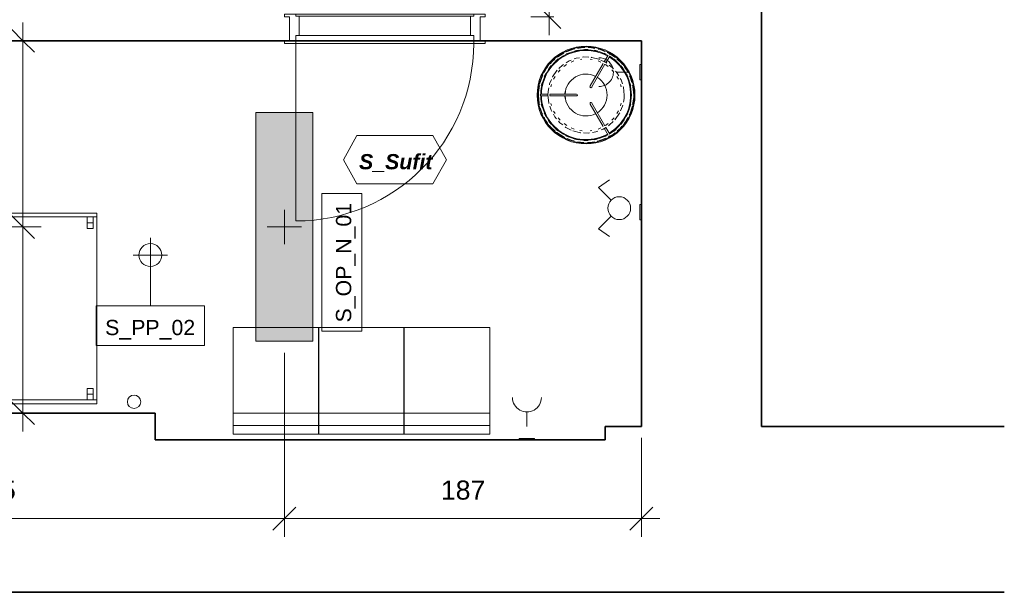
# Model space of a CAD drawing. Header units: centimetres. Extents: x -923 to 131, y 2044 to 2827.
# Tile 13 of 14: x -385 to 131, y 2044 to 2345. Entities that reach past the tile are written whole.
import ezdxf

# ---------------------------------------------------------------- set-up
doc = ezdxf.new("R2010")
doc.units = ezdxf.units.CM
doc.linetypes.add('Kreska', pattern=[0.635, 0.3175, -0.3175])
for name, color, linetype, lineweight in [('_Przerywana-1', 10, 'Kreska', 18), ('Drzwi-1', 253, 'Continuous', 18), ('Meble-1', 253, 'Continuous', 18), ('Oprawy oświetleniowe', 7, 'Continuous', 18), ('Oprawy oświetleniowe-1', 253, 'Continuous', 18), ('Osprzęt elektryczny-1', 253, 'Continuous', 18), ('Oznaczenia wielu kategorii', 50, 'Continuous', 9), ('Oznaczenia wielu kategorii-1', 7, 'Continuous', 9), ('Symbol gniazda-1', 253, 'Continuous', 18), ('Wymiary', 50, 'Continuous', 9), ('Wymiary-40', 50, 'Continuous', 9), ('Zabudowa-1', 253, 'Continuous', 18), ('Ściany-2', 250, 'Continuous', 35)]:
    doc.layers.add(name, color=color, linetype=linetype, lineweight=lineweight)
doc.styles.add('Arial', font='arial.ttf', dxfattribs={"height": 8})
doc.styles.add('Arial_1', font='arial.ttf', dxfattribs={"height": 10})
doc.styles.add('Arial_B_I', font='arialbi.ttf', dxfattribs={"height": 8})
doc.dimstyles.new('Przekątna_-_2_5_mm_Arial', dxfattribs={"dimscale": 30.48, "dimtxt": 10.202594, "dimasz": 0.393701, "dimexe": 0.314961, "dimexo": 0.19685, "dimgap": 0.229659, "dimtad": 1, "dimdec": 0, "dimzin": 0, "dimdsep": 46, "dimtxsty": 'Arial_1', "dimblk1": 'OBLIQUE', "dimblk2": 'OBLIQUE', "dimsah": 1, "dimcen": 0.09, "dimdle": 0.314961, "dimazin": 0, "dimtfac": 1, "dimtdec": 4, "dimtix": 1, "dimtmove": 0, "dimatfit": 3, "dimfxl": 1, "dimtvp": 1, "dimtfill": 1, "dimtolj": 1, "dimtzin": 0, "dimarcsym": 2})

# ---------------------------------------------------------------- blocks, each defined once
blk = doc.blocks.new('_TD_drzwi - _TD_drzwi-919487-Rzut_sufitu projektowany')
at = {"layer": '_Przerywana-1'}
for p, q in [((-46.6, 7.65), (46.6, 7.65)), ((46.6, -7.65), (-46.6, -7.65))]:
    blk.add_line(p, q, dxfattribs=at)
at = {"layer": 'Drzwi-1'}
for p, q in [((-52.6, 7.65), (-52.6, 6.25)), ((-46.6, 7.65), (-52.6, 7.65)), ((-52.6, 6.25), (-50, 6.25)), ((-50, -6.25), (-50, 6.25)), ((46.6, 7.65), (-46.6, 7.65)), ((-46.6, 7.65), (-46.6, 6.65)), ((-45, 6.65), (-46.6, 6.65)), ((45, 6.65), (-45, 6.65)), ((-45, 6.65), (-45, -3.45)), ((45, -3.45), (45, 6.65)), ((45, 6.65), (46.6, 6.65)), ((46.6, 6.65), (46.6, 7.65)), ((46.6, 7.65), (52.6, 7.65)), ((52.6, 6.25), (50, 6.25)), ((50, 6.25), (50, -6.25)), ((52.6, 7.65), (52.6, 6.25)), ((-46.6, -3.45), (-45, -3.45)), ((-46.6, -3.45), (-46.6, -7.65)), ((-45, -3.45), (45, -3.45)), ((46.6, -3.45), (45, -3.45)), ((46.6, -7.65), (46.6, -3.45)), ((-52.6, -7.65), (-52.6, -6.25)), ((-50, -6.25), (-52.6, -6.25)), ((-52.6, -7.65), (-46.6, -7.65)), ((-46.6, -7.65), (46.6, -7.65)), ((-46.6, -7.65), (-46.6, -100.85)), ((52.6, -7.65), (46.6, -7.65)), ((50, -6.25), (52.6, -6.25)), ((52.6, -6.25), (52.6, -7.65))]:
    blk.add_line(p, q, dxfattribs=at)
blk.add_arc((-46.6, -7.65), 93.2, 270, 360, dxfattribs=at)
blk = doc.blocks.new('Bimroom_Collection_Dining_Chair_2022 - Dining Chair-486973-Rzut_sufitu projektowany')
at = {"layer": 'Meble-1'}
for p, q in [((22.5, 28), (-22.5, 28)), ((-22.5, 28), (-22.5, -28)), ((22.5, -28), (22.5, 28)), ((-22.5, 23.5), (22.5, 23.5)), ((-22.5, 17), (22.5, 17)), ((-22.5, -28), (22.5, -28))]:
    blk.add_line(p, q, dxfattribs=at)
blk = doc.blocks.new('Furniture_Hooks-Hangers_Enea_Caddy-coat-stand - CADDY COAT STAND 8 HOOKS-879108-Rzut_sufitu projektowany')
at = {"layer": 'Meble-1'}
for start, end in [(0, 180), (180, 360)]:
    blk.add_arc((0, 0), 3.5, start, end, dxfattribs=at)
blk = doc.blocks.new('Lighting_Floor-mounting_Orsjo-Belysning_Aria-Floor-Lamp - Black-V2-Rzut_sufitu projektowany')
at = {"layer": 'Oprawy oświetleniowe-1'}
for p, q in [((-10.49, 21.58), (-9.8, 21.84)), ((-5.81, 23.24), (-4.17, 23.53)), ((-0.86, 23.91), (0.97, 23.89)), ((4.21, 23.53), (5.94, 23.19)), ((9.43, 21.97), (10.61, 21.5)), ((11.54, 20.99), (9.49, 17.44)), ((-15.77, 17.96), (-14.69, 18.94)), ((-11.57, 14.95), (-10.22, 15.94)), ((-7.74, 17.24), (-6.37, 17.86)), ((-2.98, 18.69), (-2.2, 18.86)), ((2.09, 18.86), (3.28, 18.62)), ((9, 16.58), (2.16, 4.75)), ((3.03, 4.25), (9.88, 16.12)), ((6.27, 17.88), (7.73, 17.25)), ((9.75, 17.38), (7.73, 18.37)), ((10.13, 15.98), (11.51, 15)), ((10.38, 16.98), (12.4, 20.47)), ((14.81, 18.86), (15.63, 18.1)), ((-21.89, 9.67), (-21.07, 11.29)), ((-19.35, 14.04), (-18.26, 15.47)), ((-14.69, 11.92), (-13.55, 13.19)), ((13.49, 13.25), (14.63, 12)), ((18.35, 15.38), (19.38, 13.99)), ((21.13, 11.21), (21.92, 9.56)), ((-23.45, 4.93), (-23.01, 6.45)), ((-18.48, 4.26), (-18.05, 5.59)), ((-17.02, 8.3), (-16.21, 9.72)), ((16.18, 9.76), (16.99, 8.4)), ((18.1, 5.47), (18.47, 4.37)), ((23.02, 6.44), (23.46, 4.8)), ((-19.94, 0.5), (-22.6, 0.5)), ((-5.19, 0.5), (-18.94, 0.5)), ((-5.04, 0.5), (-5.19, 0.5)), ((-5.19, 0.5), (-5.04, 0.5)), ((2.08, 4.61), (2.16, 4.75)), ((2.95, 4.11), (3.03, 4.25)), ((3.03, 4.25), (2.95, 4.11)), ((-23.02, -6.44), (-23.46, -4.8)), ((-22.6, -0.5), (-19.94, -0.5)), ((-18.94, -0.5), (-5.19, -0.5)), ((-18.1, -5.47), (-18.47, -4.37)), ((-5.04, -0.5), (-5.19, -0.5)), ((2.08, -4.61), (2.16, -4.75)), ((2.16, -4.75), (2.08, -4.61)), ((2.16, -4.75), (9, -16.58)), ((2.95, -4.11), (3.03, -4.25)), ((9.88, -16.12), (3.03, -4.25)), ((18.48, -4.26), (18.05, -5.59)), ((23.45, -4.93), (23.01, -6.45)), ((-21.13, -11.21), (-21.92, -9.56)), ((-16.18, -9.76), (-16.99, -8.4)), ((17.02, -8.3), (16.21, -9.72)), ((21.89, -9.67), (21.07, -11.29)), ((-18.35, -15.38), (-19.38, -13.99)), ((-13.49, -13.25), (-14.63, -12)), ((-10.13, -15.98), (-11.51, -15)), ((11.57, -14.95), (10.22, -15.94)), ((14.69, -11.92), (13.55, -13.19)), ((19.35, -14.04), (18.26, -15.47)), ((-14.81, -18.86), (-15.63, -18.1)), ((-6.27, -17.88), (-7.73, -17.25)), ((-2.09, -18.86), (-3.28, -18.62)), ((2.98, -18.69), (2.2, -18.86)), ((7.74, -17.24), (6.37, -17.86)), ((9.49, -17.44), (11.54, -20.99)), ((10.19, -17.1), (10.4, -16.96)), ((12.4, -20.48), (10.38, -16.98)), ((15.77, -17.96), (14.69, -18.94)), ((-9.43, -21.97), (-10.61, -21.5)), ((-4.21, -23.53), (-5.94, -23.19)), ((0.86, -23.91), (-0.97, -23.89)), ((5.81, -23.24), (4.17, -23.53)), ((10.49, -21.58), (9.8, -21.84))]:
    blk.add_line(p, q, dxfattribs=at)
at = {"layer": 'Oprawy oświetleniowe-1', "flags": 128}
for points in [[(-11.67, 22.01), (-14.35, 20.48), (-15.03, 19.9)], [(-5.81, 24.29), (-6.13, 24.24), (-10.41, 22.73), (-10.64, 22.6)], [(-0.69, 24.92), (-1.64, 24.95), (-4.54, 24.49)], [(4.52, 24.49), (2.9, 24.83), (1.09, 24.88)], [(9.82, 22.88), (7.34, 23.9), (6.29, 24.12)], [(15.48, 19.62), (15.36, 19.73), (11.54, 22.18), (11.14, 22.34)], [(-16.38, 18.76), (-17.81, 17.54), (-18.82, 16.31)], [(-11.77, 16.1), (-12.35, 15.73), (-14.23, 13.91)], [(-7.84, 18.31), (-8.92, 17.9), (-10.4, 16.96)], [(-3.45, 19.6), (-5.12, 19.33), (-6.25, 18.91)], [(1.38, 19.85), (-1.11, 19.97), (-1.84, 19.85)], [(6.99, 18.73), (6.88, 18.78), (2.94, 19.78), (2.65, 19.8)], [(10.97, 16.67), (10.53, 17.01), (10.13, 17.2)], [(14.4, 13.77), (13.74, 14.53), (12.19, 15.73)], [(19.14, 16), (18.68, 16.62), (16.12, 19.02)], [(-22.65, 10.49), (-22.89, 10.06), (-24.33, 5.76), (-24.35, 5.65)], [(-19.98, 14.91), (-20.69, 14.03), (-21.92, 11.81)], [(-15.09, 13.09), (-15.27, 12.91), (-17.56, 9.56), (-17.63, 9.41)], [(17.13, 10.13), (16.39, 11.46), (15.51, 12.48)], [(22.01, 11.67), (21.37, 12.97), (20.16, 14.62)], [(-18.13, 8.22), (-19.13, 5.82), (-19.24, 5.27)], [(19.03, 5.81), (18.37, 7.91), (17.95, 8.67)], [(24, 6.64), (23.37, 8.89), (22.81, 10.02)], [(-24.44, 4.98), (-24.97, 1.26), (-25, 0)], [(-25, 0), (-24.59, -4.52), (-24.43, -5.1)], [(-24, 0.02), (-23.78, 0.42), (-23.51, 0.5)], [(-23.51, 0.5), (-23.11, 0.5), (-22.6, 0.5)], [(-22.6, 0.5), (-23.01, 0.5), (-23.51, 0.5), (-23.51, 0.5)], [(-19.55, 3.69), (-19.92, 1.84), (-20, 0)], [(-20, 0), (-19.59, -4.04), (-19.46, -4.44)], [(-5.04, 0.5), (-4.61, 0.27), (-4.54, 0)], [(-4.54, 0), (-4.77, -0.42), (-5.04, -0.5)], [(2.27, 3.93), (2.02, 4.34), (2.08, 4.61)], [(2.16, 4.75), (2.08, 4.61), (2.08, 4.61)], [(2.95, 4.11), (2.54, 3.86), (2.27, 3.93)], [(20, 0), (19.59, 4.04), (19.46, 4.44)], [(19.55, -3.69), (19.92, -1.84), (20, 0)], [(25, 0), (24.59, 4.52), (24.43, 5.1)], [(24.44, -4.98), (24.97, -1.26), (25, 0)], [(-23.51, -0.5), (-23.93, -0.27), (-24, -0.06)], [(-23.51, -0.5), (-23.11, -0.5), (-22.6, -0.5)], [(-22.6, -0.5), (-23.39, -0.5), (-23.51, -0.5)], [(-5.19, -0.5), (-5.04, -0.5), (-5.04, -0.5)], [(2.08, -4.61), (2.07, -4.13), (2.27, -3.93)], [(2.27, -3.93), (2.75, -3.92), (2.95, -4.11)], [(3.03, -4.25), (2.95, -4.11), (2.95, -4.11)], [(-24, -6.64), (-23.37, -8.89), (-22.81, -10.02)], [(-19.03, -5.81), (-18.37, -7.91), (-17.95, -8.67)], [(-17.13, -10.13), (-16.39, -11.46), (-15.51, -12.48)], [(15.09, -13.09), (15.27, -12.91), (17.56, -9.56), (17.63, -9.41)], [(18.13, -8.22), (19.13, -5.82), (19.24, -5.27)], [(22.65, -10.49), (22.89, -10.06), (24.33, -5.76), (24.35, -5.65)], [(-22.01, -11.67), (-21.37, -12.97), (-20.16, -14.62)], [(-14.4, -13.77), (-13.74, -14.53), (-12.19, -15.73)], [(11.77, -16.1), (12.35, -15.73), (14.23, -13.91)], [(19.98, -14.91), (20.69, -14.03), (21.92, -11.81)], [(-19.14, -16), (-18.68, -16.62), (-16.12, -19.02)], [(-15.48, -19.62), (-15.36, -19.73), (-11.54, -22.18), (-11.14, -22.34)], [(-10.97, -16.67), (-10.53, -17.01), (-7.73, -18.37)], [(-6.99, -18.73), (-6.88, -18.78), (-2.94, -19.78), (-2.65, -19.8)], [(-1.38, -19.85), (1.11, -19.97), (1.84, -19.85)], [(3.45, -19.6), (5.12, -19.33), (6.25, -18.91)], [(7.84, -18.31), (8.92, -17.9), (9.76, -17.37)], [(11.67, -22.01), (14.35, -20.48), (15.03, -19.9)], [(16.38, -18.76), (17.81, -17.54), (18.82, -16.31)], [(-9.82, -22.88), (-7.34, -23.9), (-6.29, -24.12)], [(-4.52, -24.49), (-2.9, -24.83), (-1.09, -24.88)], [(0.69, -24.92), (1.64, -24.95), (4.54, -24.49)], [(5.81, -24.29), (6.13, -24.24), (10.41, -22.73), (10.63, -22.6)]]:
    blk.add_lwpolyline(points, dxfattribs=at)
at = {"layer": 'Oprawy oświetleniowe-1'}
for radius, start, end in [(25.65, 360, 180), (25.25, 360, 180), (23.75, 61.1989, 178.9291), (23.39, 61.2164, 178.7838), (23.39, 61.2163, 178.7839), (23.39, 360, 58.7637), (23.39, 0, 58.7638), (23.75, 360, 58.7824), (11, 62.6343, 177.402), (11, 0, 57.4399), (25.65, 180, 360), (25.25, 180, 360), (11, 302.6286, 360), (23.39, 301.232, 360), (23.75, 301.2145, 360), (23.75, 181.0829, 298.7984), (23.39, 181.1724, 298.7798), (23.39, 181.1721, 298.7797), (11, 182.6343, 297.402), (23.39, 301.232, 360)]:
    blk.add_arc((0, 0), radius, start, end, dxfattribs=at)
for centre, major_axis, ratio, start_param, end_param in [((12.25, 21.22), (-0.433, 0.25), 0.610127, 4.712389, 5.129829), ((12.25, 21.22), (-0.433, 0.25), 0.610127, 4.18879, 4.712389), ((9.75, 16.89), (-0.433, 0.25), 0.99028, 4.712389, 5.480009), ((9.75, 16.89), (-0.433, 0.25), 0.99028, 4.03301, 4.712389), ((-19.5, 0), (0, 0.5), 0.99028, 4.712389, 5.098534), ((-19.5, 0), (0, 0.5), 0.99028, 4.334574, 4.712389), ((-10.52, 0), (0, 2.23), 0.305363, 0.314159, 1.331056), ((-10.52, 0), (0, 2.23), 0.305363, 1.810986, 2.827433), ((9.75, -16.89), (0.433, 0.25), 0.99028, 3.944768, 4.712389), ((9.75, -16.89), (0.433, 0.25), 0.99028, 4.712389, 5.391768), ((12.29, -21.29), (0.433, 0.25), 0.610127, 3.926991, 4.712389), ((12.29, -21.29), (0.433, 0.25), 0.610127, 4.712389, 5.497787)]:
    blk.add_ellipse(centre, major_axis=major_axis, ratio=ratio, start_param=start_param, end_param=end_param, dxfattribs=at)
blk = doc.blocks.new('Blocks_Beller Wardrobe_F03844EN - Unique-887108-Rzut_sufitu projektowany')
at = {"layer": 'Zabudowa-1'}
for p, q in [((-50, -32.5), (-50, 27.5)), ((-50, 27.5), (-48, 27.5)), ((-48, 27.5), (-48, 25.5)), ((-48, 25.5), (-48, 27.5)), ((-48, 27.5), (48, 27.5)), ((48, 25.5), (48, 27.5)), ((48, 27.5), (50, 27.5)), ((48, 27.5), (48, 25.5)), ((50, 27.5), (50, -32.5)), ((-48, 22.5), (-48, 25.5)), ((-48, 25.5), (-45, 25.5)), ((-48, 22.5), (-48, -26.5)), ((-48, -26.5), (-48, 22.5)), ((-45, 22.5), (-48, 22.5)), ((-45, 25.5), (-45, 22.5)), ((-42, 25.5), (-45, 25.5)), ((-42, 22.5), (-45, 22.5)), ((-42, 22.5), (-42, 25.5)), ((45, 25.5), (42, 25.5)), ((42, 25.5), (42, 22.5)), ((45, 22.5), (42, 22.5)), ((45, 25.5), (48, 25.5)), ((45, 22.5), (45, 25.5)), ((48, 22.5), (45, 22.5)), ((48, 25.5), (48, 22.5)), ((48, -26.5), (48, 22.5)), ((48, 22.5), (48, -26.5)), ((-48, -29.5), (-48, -26.5)), ((-48, -26.5), (-45, -26.5)), ((-48, -29.5), (-48, -32.5)), ((-48, -32.5), (-48, -29.5)), ((-45, -29.5), (-48, -29.5)), ((-45, -26.5), (-45, -29.5)), ((-45, -26.5), (-42, -26.5)), ((-45, -29.5), (-42, -29.5)), ((-42, -29.5), (-42, -26.5)), ((42, -26.5), (42, -29.5)), ((42, -26.5), (45, -26.5)), ((42, -29.5), (45, -29.5)), ((45, -29.5), (45, -26.5)), ((45, -26.5), (48, -26.5)), ((48, -29.5), (45, -29.5)), ((48, -26.5), (48, -29.5)), ((48, -32.5), (48, -29.5)), ((48, -29.5), (48, -32.5)), ((-48, -32.5), (-50, -32.5)), ((48, -32.5), (-48, -32.5)), ((50, -32.5), (48, -32.5))]:
    blk.add_line(p, q, dxfattribs=at)
blk = doc.blocks.new('TD_gniazda_wlaczniki_r01 - Gniazdo_wtykowe-V6-Rzut_sufitu projektowany')
at = {"layer": 'Osprzęt elektryczny-1'}
for p, q in [((-60.02, 2321.08), (-60.02, 2313.08)), ((-59.22, 2321.08), (-60.02, 2321.08)), ((-59.22, 2313.08), (-59.22, 2321.08)), ((-59.22, 2313.08), (-60.02, 2313.08))]:
    blk.add_line(p, q, dxfattribs=at)
at = {"layer": 'Symbol gniazda-1'}
for p, q in [((-73.58, 2317.08), (-73.9, 2317.08)), ((-66.3, 2317.08), (-72.38, 2317.08))]:
    blk.add_line(p, q, dxfattribs=at)
for start, end in [(17.4886, 90), (270, 5.1668)]:
    blk.add_arc((-81.5, 2317.08), 7.6, start, end, dxfattribs=at)
blk = doc.blocks.new('TD_gniazda_wlaczniki_r01 - Łącznik_podwójny-940081-Rzut_sufitu projektowany')
at = {"layer": 'Osprzęt elektryczny-1'}
for p, q in [((-60.02, 2247.58), (-60.02, 2239.58)), ((-60.02, 2247.58), (-59.22, 2247.58)), ((-59.22, 2239.58), (-59.22, 2247.58)), ((-59.22, 2239.58), (-60.02, 2239.58))]:
    blk.add_line(p, q, dxfattribs=at)
at = {"layer": 'Symbol gniazda-1'}
for p, q in [((-81.69, 2256.55), (-75.88, 2260.62)), ((-81.69, 2256.55), (-75.08, 2249.94)), ((-81.69, 2234.84), (-75.08, 2241.45)), ((-81.69, 2234.84), (-75.88, 2230.77))]:
    blk.add_line(p, q, dxfattribs=at)
blk.add_circle((-70.83, 2245.7), 6, dxfattribs=at)
blk = doc.blocks.new('TD_gniazda_wlaczniki_r01 - Gniazdo_wtykowe-V4-Rzut_sufitu projektowany')
at = {"layer": 'Osprzęt elektryczny-1'}
for p, q in [((-793.24, 2546.91), (-793.65, 2538.92)), ((-793.24, 2546.91), (-792.44, 2546.87)), ((-792.85, 2538.88), (-792.44, 2546.87)), ((-793.65, 2538.92), (-792.85, 2538.88))]:
    blk.add_line(p, q, dxfattribs=at)
at = {"layer": 'Symbol gniazda-1'}
blk.add_line((-786.38, 2542.55), (-778.79, 2542.16), dxfattribs=at)
blk.add_arc((-771.2, 2541.77), 7.6, 87.0641, 267.0641, dxfattribs=at)
blk = doc.blocks.new('Wisząca_okrągła - Czujka ppoż_do relokacji-912156-Rzut_sufitu projektowany')
at = {"layer": 'Oprawy oświetleniowe'}
for p, q in [((0, 9), (0, -9)), ((-9, 0), (9, 0))]:
    blk.add_line(p, q, dxfattribs=at)
for start, end in [(90, 270), (270, 90)]:
    blk.add_arc((0, 0), 6, start, end, dxfattribs=at)
blk = doc.blocks.new('Wisząca_podłużna - Nowa oprawa 30_120-912776-Rzut_sufitu projektowany')
at = {"layer": 'Oprawy oświetleniowe'}
blk.add_hatch(color=256, dxfattribs=at).paths.add_polyline_path([(59.67, -15), (-60, -15), (-60, 15), (60, 15), (60, -15)])
for p, q in [((60, 15), (-60, 15)), ((-60, 15), (-60, -15)), ((60, -15), (60, 15)), ((0, 9), (0, -9)), ((-9, 0), (9, 0)), ((-60, -15), (60, -15))]:
    blk.add_line(p, q, dxfattribs=at)
blk = doc.blocks.new('Tag_MC_Opisy_ścian - Tag_MC_Kod_key_2mm-911955-Rzut_sufitu projektowany')
at = {"layer": 'Oznaczenia wielu kategorii'}
for p, q in [((-0.69, -0.009), (-0.515, 0.306)), ((0.485, 0.306), (-0.515, 0.306)), ((0.66, -0.009), (0.485, 0.306)), ((-0.69, -0.009), (-0.515, -0.324)), ((0.66, -0.009), (0.485, -0.324)), ((-0.515, -0.324), (0.485, -0.324))]:
    blk.add_line(p, q, dxfattribs=at)
blk = doc.blocks.new('DIMBLOCK9-Rzut_sufitu projektowany')
at = {"layer": 'Wymiary-40', "color": 250, "lineweight": 35}
for p, q in [((-107.52, 2428.12), (-113.52, 2434.12)), ((-107.52, 2428.12), (-101.52, 2422.12)), ((-107.52, 2346.08), (-113.52, 2352.08)), ((-107.52, 2346.08), (-101.52, 2340.08))]:
    blk.add_line(p, q, dxfattribs=at)
at = {"layer": 'Wymiary-40'}
for p, q in [((-107.52, 2428.12), (-165.47, 2428.12)), ((-107.52, 2428.12), (-107.52, 2336.48)), ((-107.52, 2428.12), (-97.92, 2428.12)), ((-107.52, 2346.08), (-117.12, 2346.08)), ((-107.52, 2346.08), (-105.03, 2346.08))]:
    blk.add_line(p, q, dxfattribs=at)
at = {"layer": 'Wymiary-40', "color": 0, "insert": (-127.5, 2379.4), "char_height": 10, "width": 18.4588, "attachment_point": 1, "rotation": 90, "line_spacing_factor": 0.941778, "style": 'Arial_1', "bg_fill": 3, "box_fill_scale": 1.25, "bg_fill_color": 256, "bg_fill_true_color": 13158600, "bg_fill_transparency": 0}
blk.add_mtext('82', dxfattribs=at)
blk = doc.blocks.new('_Oblique')
at = {"color": 0, "linetype": 'ByBlock', "lineweight": -2}
blk.add_line((-0.5, -0.5), (0.5, 0.5), dxfattribs=at)
blk = doc.blocks.new('DIMBLOCK13-Rzut_sufitu projektowany')
at = {"layer": 'Wymiary-40'}
for p, q in [((-551.65, 2082.75), (-551.65, 2169.83)), ((-246.39, 2082.75), (-246.39, 2169.83)), ((-551.65, 2082.75), (-246.39, 2082.75)), ((-551.65, 2082.75), (-551.65, 2073.15)), ((-246.39, 2082.75), (-246.39, 2073.15))]:
    blk.add_line(p, q, dxfattribs=at)
at = {"layer": 'Wymiary-40', "color": 250, "lineweight": 35}
for p, q in [((-551.65, 2082.75), (-545.65, 2088.75)), ((-246.39, 2082.75), (-240.39, 2088.75)), ((-551.65, 2082.75), (-557.65, 2076.75)), ((-246.39, 2082.75), (-252.39, 2076.75))]:
    blk.add_line(p, q, dxfattribs=at)
at = {"layer": 'Wymiary-40', "color": 0, "insert": (-410.55, 2102.74), "char_height": 10, "width": 27.6883, "attachment_point": 1, "line_spacing_factor": 0.941778, "style": 'Arial_1', "bg_fill": 3, "box_fill_scale": 1.25, "bg_fill_color": 256, "bg_fill_true_color": 13158600, "bg_fill_transparency": 0}
blk.add_mtext('305', dxfattribs=at)
blk = doc.blocks.new('DIMBLOCK14-Rzut_sufitu projektowany')
at = {"layer": 'Wymiary-40'}
for p, q in [((-246.39, 2082.75), (-246.39, 2169.83)), ((-59.22, 2082.75), (-59.22, 2125.08)), ((-246.39, 2082.75), (-49.62, 2082.75)), ((-246.39, 2082.75), (-246.39, 2073.15)), ((-59.22, 2082.75), (-59.22, 2073.15))]:
    blk.add_line(p, q, dxfattribs=at)
at = {"layer": 'Wymiary-40', "color": 250, "lineweight": 35}
for p, q in [((-246.39, 2082.75), (-240.39, 2088.75)), ((-59.22, 2082.75), (-53.22, 2088.75)), ((-246.39, 2082.75), (-252.39, 2076.75)), ((-59.22, 2082.75), (-65.22, 2076.75))]:
    blk.add_line(p, q, dxfattribs=at)
at = {"layer": 'Wymiary-40', "color": 0, "insert": (-164.34, 2102.74), "char_height": 10, "width": 27.6883, "attachment_point": 1, "line_spacing_factor": 0.941778, "style": 'Arial_1', "bg_fill": 3, "box_fill_scale": 1.25, "bg_fill_color": 256, "bg_fill_true_color": 13158600, "bg_fill_transparency": 0}
blk.add_mtext('187', dxfattribs=at)
blk = doc.blocks.new('DIMBLOCK15-Rzut_sufitu projektowany')
at = {"layer": 'Wymiary-40', "color": 250, "lineweight": 35}
for p, q in [((-383.48, 2235.83), (-389.48, 2241.83)), ((-383.48, 2235.83), (-377.48, 2229.83)), ((-383.48, 2138.08), (-389.48, 2144.08)), ((-383.48, 2138.08), (-377.48, 2132.08))]:
    blk.add_line(p, q, dxfattribs=at)
at = {"layer": 'Wymiary-40'}
for p, q in [((-383.48, 2235.83), (-530.65, 2235.83)), ((-383.48, 2128.48), (-383.48, 2235.83)), ((-383.48, 2235.83), (-373.88, 2235.83)), ((-383.48, 2138.08), (-385.97, 2138.08)), ((-383.48, 2138.08), (-373.88, 2138.08))]:
    blk.add_line(p, q, dxfattribs=at)
at = {"layer": 'Wymiary-40', "color": 0, "insert": (-403.46, 2176.91), "char_height": 10, "width": 24.1095, "attachment_point": 1, "rotation": 90, "line_spacing_factor": 0.941778, "style": 'Arial_1', "bg_fill": 3, "box_fill_scale": 1.25, "bg_fill_color": 256, "bg_fill_true_color": 13158600, "bg_fill_transparency": 0}
blk.add_mtext('EQ', dxfattribs=at)
blk = doc.blocks.new('DIMBLOCK16-Rzut_sufitu projektowany')
at = {"layer": 'Wymiary-40', "color": 250, "lineweight": 35}
for p, q in [((-383.48, 2333.58), (-389.48, 2339.58)), ((-383.48, 2333.58), (-377.48, 2327.58)), ((-383.48, 2235.83), (-389.48, 2241.83)), ((-383.48, 2235.83), (-377.48, 2229.83))]:
    blk.add_line(p, q, dxfattribs=at)
at = {"layer": 'Wymiary-40'}
for p, q in [((-383.48, 2235.83), (-383.48, 2343.18)), ((-383.48, 2333.58), (-385.97, 2333.58)), ((-383.48, 2333.58), (-373.88, 2333.58)), ((-383.48, 2235.83), (-530.65, 2235.83)), ((-383.48, 2235.83), (-373.88, 2235.83))]:
    blk.add_line(p, q, dxfattribs=at)
at = {"layer": 'Wymiary-40', "color": 0, "insert": (-403.46, 2274.66), "char_height": 10, "width": 24.1095, "attachment_point": 1, "rotation": 90, "line_spacing_factor": 0.941778, "style": 'Arial_1', "bg_fill": 3, "box_fill_scale": 1.25, "bg_fill_color": 256, "bg_fill_true_color": 13158600, "bg_fill_transparency": 0}
blk.add_mtext('EQ', dxfattribs=at)

msp = doc.modelspace()

# ---------------------------------------------------------------- linework, layer by layer
at = {"layer": 'Oznaczenia wielu kategorii'}
msp.add_line((-316.65, 2212.07), (-316.65, 2194.51), dxfattribs=at)
at = {"layer": 'Oznaczenia wielu kategorii', "flags": 128}
for points in [[(-226.79, 2181.07), (-226.79, 2253.39), (-205.83, 2253.39), (-205.83, 2181.07)], [(-344.99, 2194.51), (-288.31, 2194.51), (-288.31, 2173.55), (-344.99, 2173.55)]]:
    msp.add_lwpolyline(points, close=True, dxfattribs=at)
at = {"layer": 'Ściany-2'}
for p, q in [((3.78, 2682.08), (3.78, 2131.08)), ((-59.22, 2333.58), (-804.18, 2333.58)), ((-59.22, 2131.08), (-59.22, 2333.58)), ((-486.86, 2138.08), (-314.22, 2138.08)), ((-314.22, 2138.08), (-314.22, 2124.08)), ((-78.22, 2124.08), (-78.22, 2131.08)), ((-78.22, 2131.08), (-59.22, 2131.08)), ((3.78, 2131.08), (131.08, 2131.08)), ((-314.22, 2124.08), (-78.22, 2124.08)), ((131.08, 2044.08), (-915.87, 2044.08))]:
    msp.add_line(p, q, dxfattribs=at)

# ---------------------------------------------------------------- block references
at = {"layer": '_Przerywana-1'}
msp.add_blockref('_TD_drzwi - _TD_drzwi-919487-Rzut_sufitu projektowany', (-193.72, 2339.83), dxfattribs=at)
at = {"layer": 'Meble-1', "rotation": 180}
for p in [(-250.82, 2155.08), (-206.02, 2155.08), (-161.22, 2155.08)]:
    msp.add_blockref('Bimroom_Collection_Dining_Chair_2022 - Dining Chair-486973-Rzut_sufitu projektowany', p, dxfattribs=at)
at = {"layer": 'Meble-1'}
msp.add_blockref('Furniture_Hooks-Hangers_Enea_Caddy-coat-stand - CADDY COAT STAND 8 HOOKS-879108-Rzut_sufitu projektowany', (-325.22, 2144.08), dxfattribs=at)
at = {"layer": 'Oprawy oświetleniowe', "extrusion": (0, 0, -1)}
for name, p, rotation in [('Wisząca_podłużna - Nowa oprawa 30_120-912776-Rzut_sufitu projektowany', (246.39, 2235.83), 89.9999999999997), ('Wisząca_okrągła - Czujka ppoż_do relokacji-912156-Rzut_sufitu projektowany', (316.65, 2221.07), 180)]:
    msp.add_blockref(name, p, dxfattribs=dict(at, rotation=rotation))
at = {"layer": 'Oprawy oświetleniowe-1'}
msp.add_blockref('Lighting_Floor-mounting_Orsjo-Belysning_Aria-Floor-Lamp - Black-V2-Rzut_sufitu projektowany', (-88.22, 2305.08), dxfattribs=at)
at = {"layer": 'Oznaczenia wielu kategorii', "xscale": 39.99999999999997, "yscale": 39.99999999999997, "zscale": 39.99999999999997}
msp.add_blockref('Tag_MC_Opisy_ścian - Tag_MC_Kod_key_2mm-911955-Rzut_sufitu projektowany', (-187.87, 2271.51), dxfattribs=at)
at = {"layer": 'Symbol gniazda-1'}
for name in ['TD_gniazda_wlaczniki_r01 - Gniazdo_wtykowe-V6-Rzut_sufitu projektowany', 'TD_gniazda_wlaczniki_r01 - Łącznik_podwójny-940081-Rzut_sufitu projektowany']:
    msp.add_blockref(name, (0, 0), dxfattribs=at)
at = {"layer": 'Symbol gniazda-1', "rotation": 92.93590023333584}
msp.add_blockref('TD_gniazda_wlaczniki_r01 - Gniazdo_wtykowe-V4-Rzut_sufitu projektowany', (2379.72, 3046.72), dxfattribs=at)
at = {"layer": 'Zabudowa-1', "rotation": 269.9999999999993}
msp.add_blockref('Blocks_Beller Wardrobe_F03844EN - Unique-887108-Rzut_sufitu projektowany', (-372.22, 2193.08), dxfattribs=at)

# ---------------------------------------------------------------- texts
at = {"layer": 'Oznaczenia wielu kategorii-1', "char_height": 8, "attachment_point": 5, "line_spacing_factor": 0.936439}
for s, insert, width, style in [('\\pxqc,t5,10,15,20,25,30,35,40,45,50,55,60,65,70,75,80,85,90,95,100,105,110,115,120,125,130,135,140,145,150,155,160;{S_Sufit}', (-188.01, 2269.39), 39.44, 'Arial_B_I'), ('\\pxqc,t5,10,15,20,25,30,35,40,45,50,55,60,65,70,75,80,85,90,95,100,105,110,115,120,125,130,135,140,145,150,155,160;{S_PP_02}', (-316.77, 2181.91), 48.68, 'Arial')]:
    msp.add_mtext(s, dxfattribs=dict(at, insert=insert, width=width, style=style))
at = {"layer": 'Oznaczenia wielu kategorii-1', "insert": (-214.19, 2217.09), "char_height": 8, "width": 64.32, "attachment_point": 5, "rotation": 90, "line_spacing_factor": 0.936439, "style": 'Arial'}
msp.add_mtext('\\pxqc,t5,10,15,20,25,30,35,40,45,50,55,60,65,70,75,80,85,90,95,100,105,110,115,120,125,130,135,140,145,150,155,160;{S_OP_N_01}', dxfattribs=at)

# ---------------------------------------------------------------- next in the draw order: dimensions: what is measured, and where the dimension line sits
at = {"layer": 'Wymiary'}
dim = msp.add_linear_dim(base=(-107.52, 2346.08), p1=(-171.47, 2428.12), p2=(-99.03, 2346.08), angle=90, dimstyle='Przekątna_-_2_5_mm_Arial', override={"dimpost": '<>', "dimfxl": 109.443441}, dxfattribs=at)
dim.commit()
dim.dimension.update_dxf_attribs({"geometry": 'DIMBLOCK9-Rzut_sufitu projektowany', "text_midpoint": (-119.62, 2387.1)})
dim = msp.add_linear_dim(base=(-246.39, 2082.75), p1=(-551.65, 2175.83), p2=(-246.39, 2175.83), dimstyle='Przekątna_-_2_5_mm_Arial', override={"dimpost": '<>', "dimfxl": 305.25629}, dxfattribs=at)
dim.commit()
dim.dimension.update_dxf_attribs({"geometry": 'DIMBLOCK13-Rzut_sufitu projektowany', "text_midpoint": (-399.02, 2094.86)})

# ---------------------------------------------------------------- next in the draw order: dimensions: what is measured, and where the dimension line sits
dim = msp.add_linear_dim(base=(-383.48, 2235.83), p1=(-391.97, 2138.08), p2=(-536.65, 2235.83), angle=90, text='EQ', dimstyle='Przekątna_-_2_5_mm_Arial', override={"dimpost": '<>', "dimfxl": 174.605935}, dxfattribs=at)
dim.commit()
dim.dimension.update_dxf_attribs({"geometry": 'DIMBLOCK15-Rzut_sufitu projektowany', "text_midpoint": (-395.96, 2186.95)})
dim = msp.add_linear_dim(base=(-59.22, 2082.75), p1=(-246.39, 2175.83), p2=(-59.22, 2131.08), dimstyle='Przekątna_-_2_5_mm_Arial', override={"dimpost": '<>', "dimfxl": 192.444684}, dxfattribs=at)
dim.commit()
dim.dimension.update_dxf_attribs({"geometry": 'DIMBLOCK14-Rzut_sufitu projektowany', "text_midpoint": (-152.8, 2094.86)})

# ---------------------------------------------------------------- next in the draw order: dimensions: what is measured, and where the dimension line sits
dim = msp.add_linear_dim(base=(-383.48, 2333.58), p1=(-536.65, 2235.83), p2=(-391.97, 2333.58), angle=90, text='EQ', dimstyle='Przekątna_-_2_5_mm_Arial', override={"dimpost": '<>', "dimfxl": 174.605935}, dxfattribs=at)
dim.commit()
dim.dimension.update_dxf_attribs({"geometry": 'DIMBLOCK16-Rzut_sufitu projektowany', "text_midpoint": (-395.96, 2284.7)})

doc.saveas('drawing.dxf')
